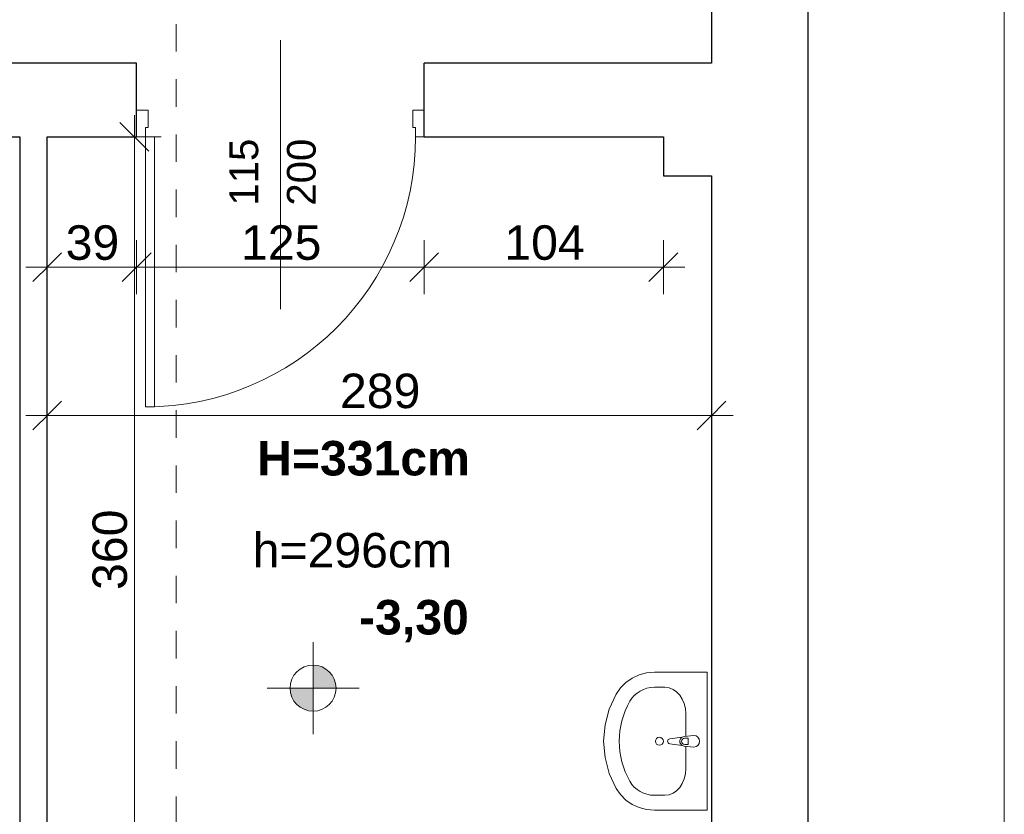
# Model space of a CAD drawing. Header units: centimetres. Extents: x -509 to 939, y -960 to 494.
# Tile 4 of 5: x -61 to 368, y -185 to 160. Entities that reach past the tile are written whole.
import ezdxf

# ---------------------------------------------------------------- set-up
doc = ezdxf.new("R2010")
doc.units = ezdxf.units.CM
doc.header["$MEASUREMENT"] = 0
doc.linetypes.add('Przerywana', pattern=[24, 12, -12])
doc.linetypes.add('Wipeout_Contour', pattern=[100, 0, -100])
for name, color, linetype in [('210-Strefy', 7, 'Continuous'), ('220 - ŚCIANY WEWNĘTRZNE', 7, 'Continuous'), ('299-Wymiary Opisy', 7, 'Continuous'), ('440-Stropy', 7, 'Continuous'), ('Rozbiórka_320-W Umeblowanie', 7, 'Continuous'), ('Rozbiórka_Drzwi Archicad', 7, 'Continuous')]:
    doc.layers.add(name, color=color, linetype=linetype)
for name, color, linetype, lineweight in [('220 - ŚCIANY WEWNĘTRZNE_Nr_pióra__27', 7, 'Continuous', 25), ('220-Ściany_Nr_pióra__120', 7, 'Continuous', 13), ('299-A Wymiary Opisy_Nr_pióra__45', 7, 'Continuous', 15), ('299-A Wymiary Opisy_Nr_pióra__6', 7, 'Continuous', 13), ('299-Wymiary Opisy_Nr_pióra__45', 7, 'Continuous', 15), ('299-Wymiary Opisy_Nr_pióra__6', 7, 'Continuous', 13), ('299-Wymiary Opisy_Nr_pióra__85', 7, 'Continuous', 13), ('440-Stropy_Nr_pióra__19', 255, 'Continuous', 0), ('840-Znaczniki ogólne_Nr_pióra__5', 7, 'Continuous', 13), ('A-TABELKA_Nr_pióra__7', 7, 'Continuous', 13), ('Metryczki pomieszczeń Archicada_Nr_pióra__6', 7, 'Continuous', 13), ('Rozbiórka_320-W Umeblowanie_Nr_pióra__120', 7, 'Continuous', 13), ('Rozbiórka_Drzwi Archicad_Nr_pióra__23', 7, 'Continuous', 15), ('Rozbiórka_Drzwi Archicad_Nr_pióra__27', 7, 'Continuous', 25), ('Rozbiórka_Drzwi Archicad_Nr_pióra__3', 7, 'Continuous', 13), ('Rozbiórka_Znaczniki drzwi Archicada_Nr_pióra__45', 7, 'Continuous', 15), ('Rozbiórka_Znaczniki drzwi Archicada_Nr_pióra__7', 7, 'Continuous', 13)]:
    doc.layers.add(name, color=color, linetype=linetype, lineweight=lineweight)
doc.styles.add('STYL_AUTOMATYCZNY_1', font='arial.ttf')
doc.styles.add('STYL_AUTOMATYCZNY_2', font='arial.ttf')
doc.styles.add('STYL_AUTOMATYCZNY_3', font='arial.ttf')
doc.styles.add('STYL_AUTOMATYCZNY_4', font='arial.ttf')
doc.dimstyles.new('STYL_AUTOMATYCZNY__1', dxfattribs={"dimtxt": 15, "dimasz": 11.875, "dimexe": 0.18, "dimexo": 0.0625, "dimgap": 0, "dimtad": 1, "dimtih": 1, "dimtoh": 1, "dimdec": 0, "dimzin": 0, "dimdsep": 46, "dimtxsty": 'STYL_AUTOMATYCZNY_2', "dimblk": 'ARROWHEAD_6', "dimblk1": 'ARROWHEAD_6', "dimblk2": 'ARROWHEAD_6', "dimcen": 0.09, "dimse1": 1, "dimse2": 1, "dimclrd": 7, "dimclre": 7, "dimclrt": 7, "dimadec": 1, "dimazin": 0, "dimtfac": 1, "dimtdec": 4, "dimtmove": 0, "dimatfit": 3, "dimfxl": 1, "dimtolj": 1, "dimtzin": 0, "dimarcsym": 0})
doc.dimstyles.new('STYL_AUTOMATYCZNY__3', dxfattribs={"dimtxt": 15, "dimasz": 11.875, "dimexe": 0.18, "dimexo": 0.0625, "dimgap": 0, "dimtad": 1, "dimdec": 0, "dimzin": 0, "dimdsep": 46, "dimtxsty": 'STYL_AUTOMATYCZNY_2', "dimblk": 'ARROWHEAD_6', "dimblk1": 'ARROWHEAD_6', "dimblk2": 'ARROWHEAD_6', "dimcen": 0.09, "dimse1": 1, "dimse2": 1, "dimclrd": 7, "dimclre": 7, "dimclrt": 7, "dimadec": 1, "dimazin": 0, "dimtfac": 1, "dimtdec": 4, "dimtmove": 0, "dimatfit": 3, "dimfxl": 1, "dimtolj": 1, "dimtzin": 0, "dimarcsym": 0})

# ---------------------------------------------------------------- blocks, each defined once
blk = doc.blocks.new('*D1')
at = {"layer": '299-Wymiary Opisy_Nr_pióra__45', "color": 7, "linetype": 'Continuous', "lineweight": 15}
for p, q in [((-42.37, 59.02), (-54.87, 46.52)), ((-3.49, 59.02), (-15.99, 46.52))]:
    blk.add_line(p, q, dxfattribs=at)
at = {"layer": '299-Wymiary Opisy_Nr_pióra__85', "color": 7, "linetype": 'Continuous', "lineweight": 13}
for p, q in [((-48.62, 41.05), (-48.62, 64.49)), ((-57.99, 52.77), (-48.62, 52.77)), ((-48.62, 52.77), (-9.74, 52.77))]:
    blk.add_line(p, q, dxfattribs=at)
at = {"layer": '299-Wymiary Opisy_Nr_pióra__6', "color": 7, "lineweight": 13, "insert": (-40.62, 55.77), "char_height": 15, "attachment_point": 7, "style": 'STYL_AUTOMATYCZNY_2'}
blk.add_mtext('\\A1;{\\pql;\\fArial|b0|i0|c238|p0;\\W1.000000;39}', dxfattribs=at)
blk = doc.blocks.new('ARROWHEAD_6')
at = {"color": 0, "linetype": 'Continuous', "lineweight": 0}
for p, q in [((-0.5, -0.5), (0.5, 0.5)), ((0, 0), (-1, 0))]:
    blk.add_line(p, q, dxfattribs=at)
blk = doc.blocks.new('*D3')
at = {"layer": '299-Wymiary Opisy_Nr_pióra__45', "color": 7, "linetype": 'Continuous', "lineweight": 15}
for p, q in [((-3.49, 59.02), (-15.99, 46.52)), ((121.63, 59.02), (109.13, 46.52))]:
    blk.add_line(p, q, dxfattribs=at)
at = {"layer": '299-Wymiary Opisy_Nr_pióra__85', "color": 7, "linetype": 'Continuous', "lineweight": 13}
for p, q in [((-9.74, 41.05), (-9.74, 64.49)), ((115.38, 41.05), (115.38, 64.49)), ((-48.62, 52.77), (-9.74, 52.77)), ((-9.74, 52.77), (115.38, 52.77))]:
    blk.add_line(p, q, dxfattribs=at)
at = {"layer": '299-Wymiary Opisy_Nr_pióra__6', "color": 7, "lineweight": 13, "insert": (35.66, 55.77), "char_height": 15, "attachment_point": 7, "style": 'STYL_AUTOMATYCZNY_2'}
blk.add_mtext('\\A1;{\\pql;\\fArial|b0|i0|c238|p0;\\W1.000000;125}', dxfattribs=at)
blk = doc.blocks.new('*D4')
at = {"layer": '299-Wymiary Opisy_Nr_pióra__45', "color": 7, "linetype": 'Continuous', "lineweight": 15}
for p, q in [((121.63, 59.02), (109.13, 46.52)), ((213.13, 46.52), (225.63, 59.02))]:
    blk.add_line(p, q, dxfattribs=at)
at = {"layer": '299-Wymiary Opisy_Nr_pióra__85', "color": 7, "linetype": 'Continuous', "lineweight": 13}
for p, q in [((115.38, 41.05), (115.38, 64.49)), ((219.38, 41.05), (219.38, 64.49)), ((115.38, 52.77), (219.38, 52.77)), ((219.38, 52.77), (228.76, 52.77))]:
    blk.add_line(p, q, dxfattribs=at)
at = {"layer": '299-Wymiary Opisy_Nr_pióra__6', "color": 7, "lineweight": 13, "insert": (150.22, 55.77), "char_height": 15, "attachment_point": 7, "style": 'STYL_AUTOMATYCZNY_2'}
blk.add_mtext('\\A1;{\\pql;\\fArial|b0|i0|c238|p0;\\W1.000000;104}', dxfattribs=at)
blk = doc.blocks.new('*D8')
at = {"layer": '299-Wymiary Opisy_Nr_pióra__45', "color": 7, "linetype": 'Continuous', "lineweight": 15}
for p, q in [((-4.49, 103.28), (-16.99, 115.78)), ((-16.99, -244.22), (-4.49, -256.72))]:
    blk.add_line(p, q, dxfattribs=at)
at = {"layer": '299-Wymiary Opisy_Nr_pióra__85', "color": 7, "linetype": 'Continuous', "lineweight": 13}
for p, q in [((-10.74, 109.53), (-10.74, 118.9)), ((0.98, 109.53), (-22.46, 109.53)), ((-10.74, -250.47), (-10.74, 109.53)), ((0.98, -250.47), (-22.46, -250.47)), ((-10.74, -259.85), (-10.74, -250.47))]:
    blk.add_line(p, q, dxfattribs=at)
at = {"layer": '299-Wymiary Opisy_Nr_pióra__6', "color": 7, "lineweight": 13, "insert": (-13.74, -87.63), "char_height": 15, "attachment_point": 7, "rotation": 90, "style": 'STYL_AUTOMATYCZNY_2'}
blk.add_mtext('\\A1;{\\pql;\\fArial|b0|i0|c238|p0;\\W1.000000;360}', dxfattribs=at)
blk = doc.blocks.new('*D9')
at = {"layer": '299-Wymiary Opisy_Nr_pióra__45', "color": 7, "linetype": 'Continuous', "lineweight": 15}
for p, q in [((-42.37, -5.5), (-54.87, -18)), ((234.13, -18), (246.63, -5.5))]:
    blk.add_line(p, q, dxfattribs=at)
at = {"layer": '299-Wymiary Opisy_Nr_pióra__85', "color": 7, "linetype": 'Continuous', "lineweight": 13}
for p, q in [((-48.62, -23.47), (-48.62, -0.03)), ((240.38, -23.47), (240.38, -0.03)), ((-57.99, -11.75), (-48.62, -11.75)), ((-48.62, -11.75), (240.38, -11.75)), ((240.38, -11.75), (249.76, -11.75))]:
    blk.add_line(p, q, dxfattribs=at)
at = {"layer": '299-Wymiary Opisy_Nr_pióra__6', "color": 7, "lineweight": 13, "insert": (78.72, -8.75), "char_height": 15, "attachment_point": 7, "style": 'STYL_AUTOMATYCZNY_2'}
blk.add_mtext('\\A1;{\\pql;\\fArial|b0|i0|c238|p0;\\W1.000000;289}', dxfattribs=at)

msp = doc.modelspace()

# ---------------------------------------------------------------- linework, layer by layer
at = {"layer": '210-Strefy', "color": 7, "linetype": 'Continuous', "lineweight": 0, "true_color": 0xffffff, "flags": 128}
msp.add_lwpolyline([(240.38, -250.47), (240.38, 92.53), (219.38, 92.53), (219.38, 109.53), (-48.62, 109.53), (-48.62, -250.47)], close=True, dxfattribs=at)

# ---------------------------------------------------------------- next in the draw order: wipeouts: each hides what was drawn before it
at = {"color": 254, "linetype": 'Wipeout_Contour', "lineweight": 0, "ltscale": 1462.508752}
msp.add_wipeout([(240.38, -250.47), (240.38, 92.53), (219.38, 92.53), (219.38, 109.53), (-48.62, 109.53), (-48.62, -250.47)], dxfattribs=at).dxf.layer = '210-Strefy'

# ---------------------------------------------------------------- next in the draw order: wipeouts: each hides what was drawn before it
at = {"color": 254, "linetype": 'Wipeout_Contour', "lineweight": 0, "ltscale": 818.09647}
msp.add_wipeout([(149.89, -30.6), (149.89, -101.31), (230.33, -101.31), (230.33, -30.6)], dxfattribs=at).dxf.layer = '210-Strefy'

# ---------------------------------------------------------------- next in the draw order: hatches: boundary and pattern name
at = {"layer": '220-Ściany_Nr_pióra__120', "linetype": 'Continuous', "lineweight": 13}
h = msp.add_hatch(dxfattribs=at)
h.set_pattern_fill('Podwójny_szraf_1_4_0001', style=0, pattern_type=2)
h.set_pattern_definition([(45, (0, 0), (-22.981, 22.981), []), (45, (-4.596, 4.596), (-22.981, 22.981), [])])
h.paths.add_polyline_path([(-60.62, 390.38), (-449.86, 390.38), (-449.86, -250.47), (-60.62, -250.47), (-60.62, 141.53), (282.38, 141.53), (282.38, -960.47), (367.7, -960.47), (367.7, 141.53), (367.7, 390.38)])

# ---------------------------------------------------------------- next in the draw order: linework, layer by layer
at = {"layer": 'Metryczki pomieszczeń Archicada_Nr_pióra__6', "color": 7, "linetype": 'Continuous', "lineweight": 13}
for p, q in [((149.89, -30.6), (230.33, -30.6)), ((149.89, -54.17), (149.89, -30.6)), ((230.33, -30.6), (230.33, -54.17)), ((230.33, -54.17), (149.89, -54.17)), ((149.89, -77.74), (230.33, -77.74)), ((149.89, -101.31), (149.89, -77.74)), ((230.33, -77.74), (230.33, -101.31)), ((230.33, -101.31), (149.89, -101.31))]:
    msp.add_line(p, q, dxfattribs=at)

# ---------------------------------------------------------------- next in the draw order: texts
at = {"layer": 'Metryczki pomieszczeń Archicada_Nr_pióra__6', "color": 7, "lineweight": 13, "char_height": 15, "attachment_point": 1, "style": 'STYL_AUTOMATYCZNY_1'}
for s, insert in [('\\A1;{\\pql;\\pt0,230;\\fArial|b0|i0|c238|p0;\\W1.000000;-1.1\\fArial|b0|i0|c238|p0;\\W1.000000;\\A1{\\H.66x;\\S^  ;}\\fArial|b0|i0|c238|p0;\\W1.000000;\\fArial|b0|i0|c238|p0;\\W1.000000;\\A1{\\H.66x;\\S^  ;}}', (154.89, -34.03)), ('\\A1;{\\pql;\\pt0,230;\\fArial|b0|i0|c238|p0;\\W1.000000;Izolatka \\fArial|b0|i0|c238|p0;\\W1.000000;\\A1{\\H.66x;\\S^  ;}\\fArial|b0|i0|c238|p0;\\W1.000000;\\fArial|b0|i0|c238|p0;\\W1.000000;\\A1{\\H.66x;\\S^  ;}}', (149.89, -57.6)), ('\\A1;{\\pql;\\pt0,230;\\fArial|b0|i0|c238|p0;\\W1.000000;10,4\\fArial|b0|i0|c238|p0;\\W1.000000;\\A1{\\H.66x;\\S^  ;}\\fArial|b0|i0|c238|p0;\\W1.000000; m\\fArial|b0|i0|c238|p0;\\W1.000000;\\A1{\\H.66x;\\S2^  ;}}', (154.89, -81.38))]:
    msp.add_mtext(s, dxfattribs=dict(at, insert=insert))

# ---------------------------------------------------------------- next in the draw order: wipeouts: each hides what was drawn before it
at = {"color": 254, "linetype": 'Wipeout_Contour', "lineweight": 0, "ltscale": 4498.88781}
msp.add_wipeout([(-449.86, 390.38), (-449.86, -250.47), (282.38, -250.47), (282.38, -960.47), (367.7, -960.47), (367.7, -250.47), (367.7, 390.38)], dxfattribs=at).dxf.layer = '440-Stropy'

# ---------------------------------------------------------------- next in the draw order: linework, layer by layer
at = {"layer": '440-Stropy_Nr_pióra__19', "color": 255, "linetype": 'Continuous', "lineweight": 0, "flags": 128}
msp.add_lwpolyline([(-449.86, 390.38), (-449.86, -250.47), (282.38, -250.47), (282.38, -960.47), (367.7, -960.47), (367.7, -250.47), (367.7, 390.38)], close=True, dxfattribs=at)

# ---------------------------------------------------------------- next in the draw order: wipeouts: each hides what was drawn before it
at = {"color": 254, "linetype": 'Wipeout_Contour', "lineweight": 0, "ltscale": 5304.275944}
msp.add_wipeout([(-449.86, -250.47), (240.38, -250.47), (282.38, -250.47), (282.38, -960.47), (367.7, -960.47), (367.7, -250.47), (367.7, 390.38), (240.38, 390.38), (-449.86, 390.38)], dxfattribs=at).dxf.layer = '440-Stropy'

# ---------------------------------------------------------------- next in the draw order: hatches: boundary and pattern name
at = {"layer": '299-A Wymiary Opisy_Nr_pióra__45', "linetype": 'Continuous', "lineweight": 15}
for points in [[(67, -130.36), (77, -130.36), (76.24, -126.53), (74.07, -123.29), (70.83, -121.12), (67, -120.36)], [(67, -130.36), (57, -130.36), (57.76, -134.18), (59.93, -137.43), (63.17, -139.6), (67, -140.36)]]:
    msp.add_hatch(color=7, dxfattribs=at).paths.add_polyline_path(points)

# ---------------------------------------------------------------- next in the draw order: linework, layer by layer
at = {"layer": '299-A Wymiary Opisy_Nr_pióra__45', "color": 7, "linetype": 'Continuous', "lineweight": 15}
for p, q in [((67, -150.36), (67, -110.36)), ((47, -130.36), (87, -130.36))]:
    msp.add_line(p, q, dxfattribs=at)
msp.add_circle((67, -130.36), 10, dxfattribs=at)
at = {"layer": '440-Stropy_Nr_pióra__19', "color": 255, "linetype": 'Continuous', "lineweight": 0, "flags": 128}
msp.add_lwpolyline([(-449.86, -250.47), (240.38, -250.47), (282.38, -250.47), (282.38, -960.47), (367.7, -960.47), (367.7, -250.47), (367.7, 390.38), (240.38, 390.38), (-449.86, 390.38)], close=True, dxfattribs=at)

# ---------------------------------------------------------------- next in the draw order: texts
at = {"layer": '299-A Wymiary Opisy_Nr_pióra__6', "color": 7, "lineweight": 13, "insert": (87, -110.36), "char_height": 15, "attachment_point": 7, "style": 'STYL_AUTOMATYCZNY_3'}
msp.add_mtext('\\A1;{\\pql;\\fArial|b1|i0|c238|p0;\\W1.000000;-3,30}', dxfattribs=at)
at = {"layer": 'A-TABELKA_Nr_pióra__7', "color": 7, "linetype": 'Continuous', "lineweight": 13, "char_height": 15, "attachment_point": 2}
for s, insert, style in [('\\A1;{\\pqc;\\fArial|b1|i0|c238|p0;\\W1.000000;H=\\fArial|b1|i0|c238|p0;\\W1.000000;331\\fArial|b1|i0|c238|p0;\\W1.000000;cm}', (88.94, -22.82), 'STYL_AUTOMATYCZNY_4'), ('\\A1;{\\pqc;\\fArial|b0|i0|c238|p0;\\W1.000000;h\\fArial|b0|i0|c238|p0;\\W1.000000;=296cm}', (84.12, -62.85), 'STYL_AUTOMATYCZNY_1')]:
    msp.add_mtext(s, dxfattribs=dict(at, insert=insert, style=style))

# ---------------------------------------------------------------- next in the draw order: wipeouts: each hides what was drawn before it
at = {"color": 254, "linetype": 'Wipeout_Contour', "lineweight": 0, "ltscale": 1994.709552}
msp.add_wipeout([(282.38, 390.38), (240.38, 390.38), (240.38, -457.47), (282.38, -457.47)], dxfattribs=at).dxf.layer = '220 - ŚCIANY WEWNĘTRZNE'
at = {"color": 254, "linetype": 'Wipeout_Contour', "lineweight": 0, "ltscale": 757.651025}
msp.add_wipeout([(-60.62, 109.53), (-60.62, -250.47), (-48.62, -250.47), (-48.62, 109.53)], dxfattribs=at).dxf.layer = '220 - ŚCIANY WEWNĘTRZNE'

# ---------------------------------------------------------------- next in the draw order: linework, layer by layer
at = {"layer": '220 - ŚCIANY WEWNĘTRZNE_Nr_pióra__27', "color": 7, "linetype": 'Continuous', "lineweight": 25, "flags": 128}
for points in [[(240.38, 390.38), (240.38, 141.53)], [(282.38, -457.47), (282.38, 390.38)], [(-60.62, 109.53), (-60.62, -250.47)], [(-48.62, -250.47), (-48.62, 109.53)], [(240.38, 92.53), (240.38, -250.47)]]:
    msp.add_lwpolyline(points, dxfattribs=at)

# ---------------------------------------------------------------- next in the draw order: wipeouts: each hides what was drawn before it
at = {"color": 254, "linetype": 'Wipeout_Contour', "lineweight": 0, "ltscale": 1187.167246}
msp.add_wipeout([(-449.86, 141.53), (-449.86, 109.53), (-9.74, 109.53), (-9.74, 141.53)], dxfattribs=at).dxf.layer = '220 - ŚCIANY WEWNĘTRZNE'
at = {"color": 254, "linetype": 'Wipeout_Contour', "lineweight": 0, "ltscale": 1035.591755}
msp.add_wipeout([(240.38, 141.53), (219.38, 141.53), (219.38, 92.53), (240.38, 92.53)], dxfattribs=at).dxf.layer = '220 - ŚCIANY WEWNĘTRZNE'
at = {"color": 254, "linetype": 'Wipeout_Contour', "lineweight": 0, "ltscale": 5426.720379}
msp.add_wipeout([(238.38, -123.47), (215.47, -123.47), (212.1, -123.76), (208.84, -124.62), (205.79, -126.02), (203.04, -127.92), (200.7, -130.26), (198.82, -132.95), (195.83, -139.47), (194, -146.38), (193.38, -153.47), (194, -160.57), (195.83, -167.47), (198.82, -173.99), (200.7, -176.69), (203.04, -179.02), (205.79, -180.92), (208.84, -182.32), (212.1, -183.18), (215.47, -183.47), (238.38, -183.47)], dxfattribs=at).dxf.layer = 'Rozbiórka_320-W Umeblowanie'

# ---------------------------------------------------------------- next in the draw order: linework, layer by layer
at = {"layer": '220 - ŚCIANY WEWNĘTRZNE_Nr_pióra__27', "color": 7, "linetype": 'Continuous', "lineweight": 25, "flags": 128}
for points in [[(240.38, 141.53), (219.38, 141.53)], [(-449.86, 109.53), (-60.62, 109.53)], [(219.38, 109.53), (219.38, 92.53)], [(219.38, 92.53), (240.38, 92.53)]]:
    msp.add_lwpolyline(points, dxfattribs=at)
at = {"layer": 'Rozbiórka_320-W Umeblowanie_Nr_pióra__120', "color": 7, "linetype": 'Continuous', "lineweight": 13}
for p, q in [((220.06, -129.99), (215.47, -129.99)), ((229.15, -165.35), (229.15, -141.59)), ((220.06, -176.95), (215.47, -176.95))]:
    msp.add_line(p, q, dxfattribs=at)
at = {"layer": 'Rozbiórka_320-W Umeblowanie_Nr_pióra__120', "color": 7, "linetype": 'Continuous', "lineweight": 13, "flags": 128}
msp.add_lwpolyline([(238.38, -123.47), (215.47, -123.47), (212.1, -123.76), (208.84, -124.62), (205.79, -126.02), (203.04, -127.92), (200.7, -130.26), (198.82, -132.95), (195.83, -139.47), (194, -146.38), (193.38, -153.47), (194, -160.57), (195.83, -167.47), (198.82, -173.99), (200.7, -176.69), (203.04, -179.02), (205.79, -180.92), (208.84, -182.32), (212.1, -183.18), (215.47, -183.47), (238.38, -183.47)], close=True, dxfattribs=at)
at = {"layer": 'Rozbiórka_320-W Umeblowanie_Nr_pióra__120', "color": 7, "linetype": 'Continuous', "lineweight": 13}
msp.add_circle((217.67, -153.47), 1.75, dxfattribs=at)
for centre, major_axis, ratio, start_param, end_param in [((215.47, -141.59), (12.12, 0), 0.956522, 1.570796, 2.644618), ((220.06, -141.6), (0, 11.61), 0.783646, 4.712389, 6.283185), ((238.38, -153.47), (38.18, 0), 0.956522, 2.644618, 3.638567), ((220.06, -165.34), (0, 11.61), 0.783646, 3.141593, 4.712389), ((215.47, -165.36), (12.12, 0), 0.956522, 3.638567, 4.712389)]:
    msp.add_ellipse(centre, major_axis=major_axis, ratio=ratio, start_param=start_param, end_param=end_param, dxfattribs=at)

# ---------------------------------------------------------------- next in the draw order: wipeouts: each hides what was drawn before it
at = {"color": 254, "linetype": 'Wipeout_Contour', "lineweight": 0, "ltscale": 847.660223}
msp.add_wipeout([(115.38, 141.53), (115.38, 109.53), (219.38, 109.53), (219.38, 141.53)], dxfattribs=at).dxf.layer = '220 - ŚCIANY WEWNĘTRZNE'
at = {"color": 254, "linetype": 'Wipeout_Contour', "lineweight": 0, "ltscale": 6043.703639}
msp.add_wipeout([(232.65, -150.97), (228.46, -151.37), (228.46, -151.37), (227.5, -151.7), (227.5, -151.7), (222.21, -152.36), (222.21, -152.36), (221.51, -152.73), (221.23, -153.47), (221.51, -154.21), (222.21, -154.58), (222.21, -154.58), (227.5, -155.25), (227.5, -155.25), (228.46, -155.57), (228.46, -155.57), (232.65, -155.97), (232.65, -155.97), (234.42, -155.24), (235.15, -153.47), (234.42, -151.7)], dxfattribs=at).dxf.layer = 'Rozbiórka_320-W Umeblowanie'

# ---------------------------------------------------------------- next in the draw order: linework, layer by layer
at = {"layer": 'Rozbiórka_320-W Umeblowanie_Nr_pióra__120', "color": 7, "linetype": 'Continuous', "lineweight": 13}
for p, q in [((228.67, -152.11), (230.16, -152.11)), ((230.16, -152.11), (230.16, -154.83)), ((230.16, -154.83), (228.67, -154.83))]:
    msp.add_line(p, q, dxfattribs=at)
at = {"layer": 'Rozbiórka_320-W Umeblowanie_Nr_pióra__120', "color": 7, "linetype": 'Continuous', "lineweight": 13, "flags": 128}
msp.add_lwpolyline([(232.65, -150.97), (228.46, -151.37, 0.12102), (227.5, -151.7), (222.21, -152.36, 0.882566), (222.21, -154.58), (227.5, -155.25, 0.12102), (228.46, -155.57), (232.65, -155.97, 1)], format="xyb", close=True, dxfattribs=at)
at = {"layer": 'Rozbiórka_320-W Umeblowanie_Nr_pióra__120', "color": 7, "linetype": 'Continuous', "lineweight": 13}
for centre, radius, start, end in [((228.65, -153.47), 2.11, 122.771, 237.229), ((228.67, -153.47), 1.36, 90, 270)]:
    msp.add_arc(centre, radius, start, end, dxfattribs=at)

# ---------------------------------------------------------------- next in the draw order: wipeouts: each hides what was drawn before it
at = {"color": 254, "linetype": 'Wipeout_Contour', "lineweight": 0, "ltscale": 593.215934}
msp.add_wipeout([(-9.74, 109.53), (115.38, 109.53), (115.38, 141.53), (-9.74, 141.53)], dxfattribs=at).dxf.layer = '220 - ŚCIANY WEWNĘTRZNE'

# ---------------------------------------------------------------- next in the draw order: linework, layer by layer
at = {"layer": '220 - ŚCIANY WEWNĘTRZNE_Nr_pióra__27', "color": 7, "linetype": 'Continuous', "lineweight": 25}
for p, q in [((-9.74, 121.03), (-9.74, 141.53)), ((115.38, 121.03), (115.38, 141.53)), ((-9.74, 109.53), (-9.74, 121.03)), ((115.38, 109.53), (115.38, 121.03))]:
    msp.add_line(p, q, dxfattribs=at)
at = {"layer": '220 - ŚCIANY WEWNĘTRZNE_Nr_pióra__27', "color": 7, "linetype": 'Continuous', "lineweight": 25, "flags": 128}
for points in [[(-9.74, 141.53), (-449.86, 141.53)], [(219.38, 141.53), (115.38, 141.53)], [(-48.62, 109.53), (-9.74, 109.53)], [(115.38, 109.53), (219.38, 109.53)]]:
    msp.add_lwpolyline(points, dxfattribs=at)
at = {"layer": '840-Znaczniki ogólne_Nr_pióra__5', "color": 7, "linetype": 'Przerywana', "lineweight": 13}
msp.add_line((7.39, 422.55), (7.39, -656.69), dxfattribs=at)
at = {"layer": 'Rozbiórka_Drzwi Archicad_Nr_pióra__3', "color": 7, "linetype": 'Continuous', "lineweight": 13}
msp.add_arc((-5.94, 109.53), 117.52, 270, 0, dxfattribs=at)
at = {"layer": 'Rozbiórka_Znaczniki drzwi Archicada_Nr_pióra__45', "color": 7, "linetype": 'Continuous', "lineweight": 15}
msp.add_line((52.82, 34.53), (52.82, 151.53), dxfattribs=at)

# ---------------------------------------------------------------- next in the draw order: texts
at = {"layer": 'Rozbiórka_Znaczniki drzwi Archicada_Nr_pióra__7', "color": 7, "lineweight": 13, "insert": (71.78, 79.53), "char_height": 12.5, "attachment_point": 7, "rotation": 90, "style": 'STYL_AUTOMATYCZNY_1'}
msp.add_mtext('\\A1;{\\pql;\\pt0;\\fArial|b0|i0|c238|p0;\\W1.000000;200\\fArial|b0|i0|c238|p0;\\W1.000000;\\A1{\\H.66x;\\S^  ;}\\fArial|b0|i0|c238|p0;\\W1.000000;\\fArial|b0|i0|c238|p0;\\W1.000000;}', dxfattribs=at)

# ---------------------------------------------------------------- next in the draw order: wipeouts: each hides what was drawn before it
at = {"color": 254, "linetype": 'Wipeout_Contour', "lineweight": 0, "ltscale": 689.226072}
msp.add_wipeout([(-9.74, 121.03), (-9.74, 109.53), (-5.94, 109.53), (-5.94, 113.53), (-4.74, 113.53), (-4.74, 121.03)], dxfattribs=at).dxf.layer = 'Rozbiórka_Drzwi Archicad'
at = {"color": 254, "linetype": 'Wipeout_Contour', "lineweight": 0, "ltscale": 964.101592}
msp.add_wipeout([(110.38, 121.03), (110.38, 113.53), (111.58, 113.53), (111.58, 109.53), (115.38, 109.53), (115.38, 121.03)], dxfattribs=at).dxf.layer = 'Rozbiórka_Drzwi Archicad'

# ---------------------------------------------------------------- next in the draw order: linework, layer by layer
at = {"layer": 'Rozbiórka_Drzwi Archicad_Nr_pióra__23', "color": 7, "linetype": 'Continuous', "lineweight": 15}
for p, q in [((-9.74, 121.03), (-9.74, 109.53)), ((-4.74, 121.03), (-9.74, 121.03)), ((-4.74, 113.53), (-4.74, 121.03)), ((110.38, 121.03), (110.38, 113.53)), ((115.38, 121.03), (110.38, 121.03)), ((115.38, 109.53), (115.38, 121.03)), ((-5.94, 113.53), (-4.74, 113.53)), ((110.38, 113.53), (111.58, 113.53)), ((111.58, 113.53), (111.58, 109.53)), ((111.58, 109.53), (115.38, 109.53))]:
    msp.add_line(p, q, dxfattribs=at)
at = {"layer": 'Rozbiórka_Drzwi Archicad_Nr_pióra__27', "color": 7, "linetype": 'Continuous', "lineweight": 25}
for p, q in [((-9.74, 121.03), (-9.74, 141.53)), ((115.38, 121.03), (115.38, 141.53)), ((-9.74, 109.53), (-9.74, 121.03)), ((-9.74, 109.53), (-9.74, 121.03)), ((115.38, 109.53), (115.38, 121.03)), ((115.38, 109.53), (115.38, 121.03))]:
    msp.add_line(p, q, dxfattribs=at)

# ---------------------------------------------------------------- next in the draw order: dimensions: what is measured, and where the dimension line sits
at = {"layer": '299-Wymiary Opisy', "color": 7, "linetype": 'Continuous', "lineweight": 13}
dim = msp.add_linear_dim(base=(219.38, 52.77), p1=(115.38, 109.53), p2=(219.38, 109.53), dimstyle='STYL_AUTOMATYCZNY__1', dxfattribs=at)
dim.commit()
dim.dimension.update_dxf_attribs({"geometry": '*D4', "text_midpoint": (167.34, 63.27), "dimtype": 160})

# ---------------------------------------------------------------- next in the draw order: wipeouts: each hides what was drawn before it
at = {"color": 254, "linetype": 'Wipeout_Contour', "lineweight": 0, "ltscale": 237.736975}
msp.add_wipeout([(-5.94, -7.99), (-1.94, -7.99), (-1.94, 109.53), (-5.94, 109.53)], dxfattribs=at).dxf.layer = 'Rozbiórka_Drzwi Archicad'

# ---------------------------------------------------------------- next in the draw order: linework, layer by layer
at = {"layer": 'Rozbiórka_Drzwi Archicad_Nr_pióra__23', "color": 7, "linetype": 'Continuous', "lineweight": 15}
for p, q in [((-5.94, 109.53), (-5.94, 113.53)), ((-9.74, 109.53), (-5.94, 109.53))]:
    msp.add_line(p, q, dxfattribs=at)
at = {"layer": 'Rozbiórka_Drzwi Archicad_Nr_pióra__3', "color": 7, "linetype": 'Continuous', "lineweight": 13}
for p, q in [((-5.94, -7.99), (-5.94, 109.53)), ((-5.94, 109.53), (-1.94, 109.53)), ((-1.94, 109.53), (-1.94, -7.99)), ((-1.94, -7.99), (-5.94, -7.99))]:
    msp.add_line(p, q, dxfattribs=at)

# ---------------------------------------------------------------- next in the draw order: texts
at = {"layer": 'Rozbiórka_Znaczniki drzwi Archicada_Nr_pióra__7', "color": 7, "lineweight": 13, "insert": (46.78, 79.53), "char_height": 12.5, "attachment_point": 7, "rotation": 90, "style": 'STYL_AUTOMATYCZNY_1'}
msp.add_mtext('\\A1;{\\pql;\\pt0;\\fArial|b0|i0|c238|p0;\\W1.000000;115\\fArial|b0|i0|c238|p0;\\W1.000000;\\A1{\\H.66x;\\S^  ;}\\fArial|b0|i0|c238|p0;\\W1.000000;\\fArial|b0|i0|c238|p0;\\W1.000000;}', dxfattribs=at)

# ---------------------------------------------------------------- next in the draw order: dimensions: what is measured, and where the dimension line sits
at = {"layer": '299-Wymiary Opisy', "color": 7, "linetype": 'Continuous', "lineweight": 13}
dim = msp.add_linear_dim(base=(-10.74, 109.53), p1=(240.38, -250.47), p2=(-48.62, 109.53), angle=90, dimstyle='STYL_AUTOMATYCZNY__3', dxfattribs=at)
dim.commit()
dim.dimension.update_dxf_attribs({"geometry": '*D8', "text_midpoint": (-21.24, -70.51), "dimtype": 160, "text_rotation": 90})
for base, p1, p2, picture, middle in [((-9.74, 52.77), (-48.62, 109.53), (-9.74, 109.53), '*D1', (-29.2, 63.27)), ((240.38, -11.75), (-48.62, 109.53), (240.38, 92.53), '*D9', (95.84, -1.25)), ((115.38, 52.77), (-9.74, 109.53), (115.38, 109.53), '*D3', (52.78, 63.27))]:
    dim = msp.add_linear_dim(base=base, p1=p1, p2=p2, dimstyle='STYL_AUTOMATYCZNY__1', dxfattribs=at)
    dim.commit()
    dim.dimension.update_dxf_attribs({"geometry": picture, "text_midpoint": middle, "dimtype": 160})

doc.saveas('drawing.dxf')
